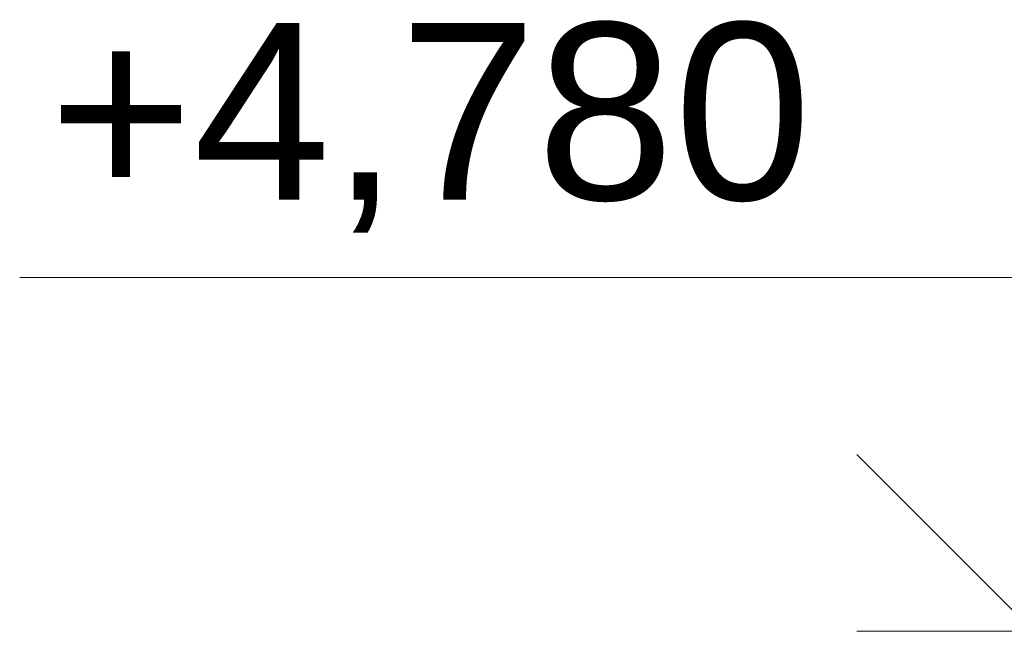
# Model space of a CAD drawing. Header units: millimetres. Extents: x -28821 to 130709, y -7627 to 10914.
# Tile 3 of 111: x -27360 to -26247, y 4780 to 5472. Entities that reach past the tile are written whole.
import ezdxf
from ezdxf.enums import TextEntityAlignment as Align

# ---------------------------------------------------------------- set-up
doc = ezdxf.new("R2010")
doc.units = ezdxf.units.MM
doc.header["$MEASUREMENT"] = 0
doc.layers.add('Размер - Отметка Уровня', color=7, linetype='Continuous')
doc.layers.add('Размер - Отметка Уровня_Ном._пера__120', color=7, linetype='Continuous', lineweight=5)
doc.styles.add('СГЕНЕРИР_СТИЛЬ_1', font='arial.ttf')

# ---------------------------------------------------------------- blocks, each defined once
blk = doc.blocks.new('Отметка высоты (ГОСТ)[8]_1', base_point=(-26213.7, 4780.2))
at = {"layer": 'Размер - Отметка Уровня_Ном._пера__120', "color": 7, "linetype": 'Continuous', "lineweight": 5}
for p, q in [((-26213.7, 5180.2), (-27360.2, 5180.2)), ((-26213.7, 4780.2), (-26213.7, 5180.2)), ((-26213.7, 4780.2), (-26413.7, 4980.2)), ((-26213.7, 4780.2), (-26013.7, 4980.2)), ((-24473.9, 4780.2), (-26413.7, 4780.2))]:
    blk.add_line(p, q, dxfattribs=at)
at = {"layer": 'Размер - Отметка Уровня_Ном._пера__120', "color": 7, "lineweight": 5, "insert": (-26413.7, 5209.9), "char_height": 200, "attachment_point": 9, "style": 'СГЕНЕРИР_СТИЛЬ_1'}
blk.add_mtext('\\A1;+4,780{\\H0.66x;\\S^  ;}', dxfattribs=at)
at = {"layer": 'Размер - Отметка Уровня_Ном._пера__120', "color": 7, "lineweight": 5, "style": 'СГЕНЕРИР_СТИЛЬ_1'}
blk.add_attdef('addText', text='', height=150, dxfattribs=at).set_placement((-26473.7, 4944.5), align=Align.BOTTOM_RIGHT)

msp = doc.modelspace()

# ---------------------------------------------------------------- block references
at = {"layer": 'Размер - Отметка Уровня', "color": 104, "linetype": 'Continuous', "lineweight": 15, "true_color": 0x029e21}
msp.add_blockref('Отметка высоты (ГОСТ)[8]_1', (-26213.7, 4780.2), dxfattribs=at)

doc.saveas('drawing.dxf')
